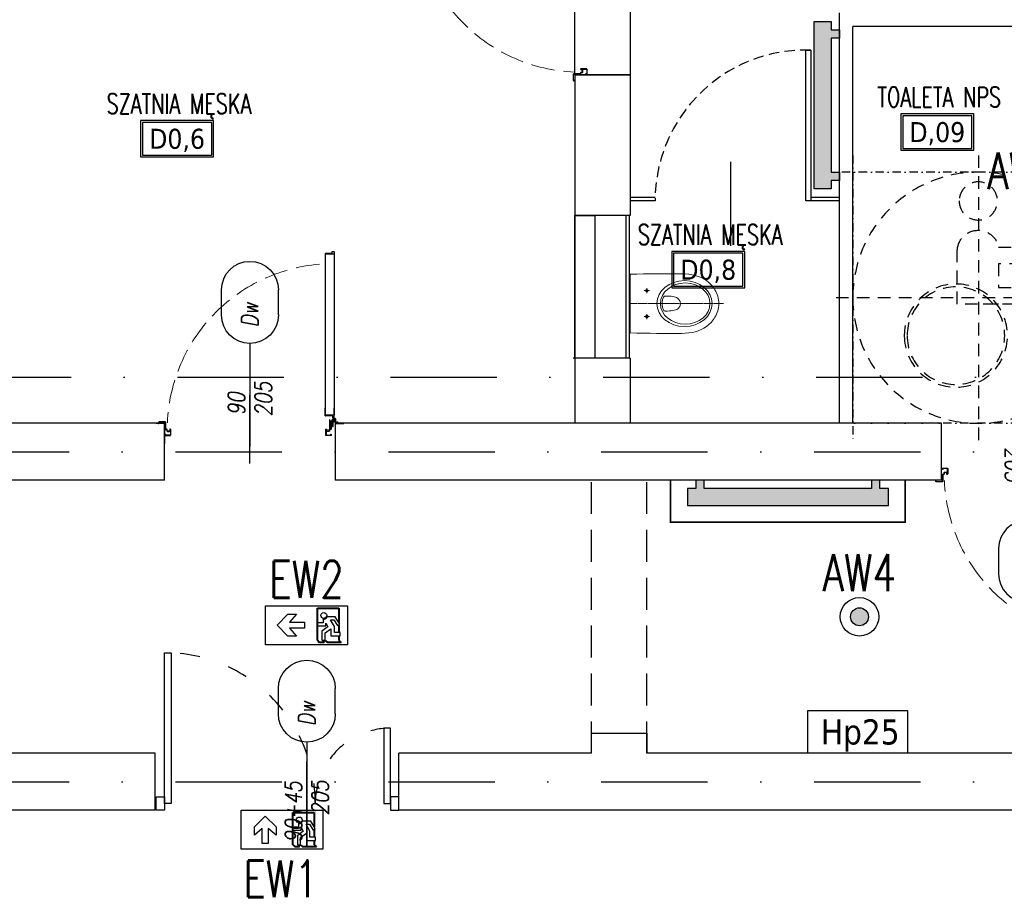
# Model space of a CAD drawing. Header units: millimetres. Extents: x 42924 to 92944, y -369470 to -179866.
# Tile 55 of 256: x 58622 to 59210, y -184639 to -184115. Entities that reach past the tile are written whole.
import ezdxf
from ezdxf.enums import TextEntityAlignment as Align

# ---------------------------------------------------------------- set-up
doc = ezdxf.new("R2010")
doc.units = ezdxf.units.MM
for name, pattern in [('216-500', [2.5, 1.5, -1]), ('2_3', [1, 0.5, -0.5]), ('ACAD_ISO03W100', [30, 12, -18]), ('CENTER', [0.6, 0.375, -0.075, 0.075, -0.075]), ('DASHDOT', [25.4, 12.7, -6.35, 0, -6.35]), ('HIDDEN', [9.525, 6.35, -3.175]), ('Hidden Line', [391.222223, 282.222223, -109]), ('STRICHPUNKTX2', [2, 1, -0.5, 0, -0.5])]:
    doc.linetypes.add(name, pattern=pattern)
doc.layers.get('0').update_dxf_attribs({"color": 8})
for name, color, linetype in [('!! 0_ Istn-sciany', 8, 'Continuous'), ('!! 0_ Istn-widok', 8, 'Continuous'), ('!! 0_ Opis', 8, 'Continuous'), ('!! 0_Istn-drzwi', 8, 'Continuous'), ('!! 0_Opis_pom', 123, 'Continuous'), ('!! 0_Osie', 8, 'DASHDOT'), ('!! 1_PROJ Sciany', 8, 'Continuous'), ('!! 2  nowe sciany - remont', 8, 'Continuous'), ('!! 2 ZABUDOWA GK-MDF', 8, 'Continuous'), ('!! 2_Drzwi - nowe remont', 8, 'Continuous'), ('!! 2_drzwi opis', 8, 'Continuous'), ('!! 2_LEGENDA', 8, 'Continuous'), ('!! 2_wypos-sanitarne', 8, 'Continuous'), ('0-osie-liniA', 8, 'DASHDOT'), ('E1', 2, 'Continuous'), ('E_0', 4, 'Continuous'), ('E_AW', 1, 'Continuous')]:
    doc.layers.add(name, color=color, linetype=linetype)
doc.layers.add('!! 0_Istn-grzejniki', color=8, linetype='Continuous', plot=False)
doc.styles.add('50', font='ROMANS.shx', dxfattribs={"width": 0.8, "height": 10})
doc.styles.add('ARCHETYP', font='romans.shx', dxfattribs={"height": 15})
doc.styles.add('ARIAL', font='tahoma.ttf')
doc.styles.add('ELE1', font='romans.shx', dxfattribs={"width": 0.8, "height": 18})
doc.styles.add('TXT', font='simplex.shx')

# ---------------------------------------------------------------- blocks, each defined once
blk = doc.blocks.new('A$C14D806DD')
at = {"layer": 'E_AW'}
h = blk.add_hatch(color=256, dxfattribs=at)
h.dxf.hatch_style = 1
h.paths.add_polyline_path([(5.36, 0, 1), (-5.36, 0, 1)])
at = {"layer": 'E_AW', "ltscale": 5}
for radius in [11.49, 5.36]:
    blk.add_circle((0, 0), radius, dxfattribs=at)
blk = doc.blocks.new('A$C407E493E')
at = {"layer": 'E_AW', "lineweight": 40}
for p, q in [((1.41, 30.87), (1.41, 43.67)), ((1.41, 43.67), (9.98, 43.67)), ((11.36, 43.67), (16, 43.67)), ((18.03, 43.67), (20.58, 43.67)), ((20.58, 43.67), (21.93, 45.03)), ((21.93, 45.03), (21.93, 36.86)), ((20.9, 35.83), (21.93, 36.86)), ((20.58, 30.87), (1.41, 30.87)), ((20.58, 30.87), (21.93, 32.22)), ((20.9, 33.91), (21.93, 34.94)), ((21.93, 34.94), (21.93, 32.22))]:
    blk.add_line(p, q, dxfattribs=at)
at = {"layer": 'E_AW'}
for p, q in [((10.96, 44.27), (6.58, 41.6)), ((6.58, 41.6), (6.58, 36.72)), ((8.36, 40.78), (11.83, 42.96)), ((11.83, 42.96), (10.96, 44.27)), ((18.03, 44.43), (16, 44.43)), ((16, 44.43), (16, 41.02)), ((18.03, 38.97), (18.03, 44.43)), ((12.5, 41.02), (8.36, 38.75)), ((8.36, 38.75), (8.36, 40.78)), ((10.37, 35.88), (12.53, 37.05)), ((11.98, 35.88), (10.37, 35.88)), ((11.98, 30.87), (11.98, 35.88)), ((16, 41.02), (12.5, 41.02)), ((12.53, 37.05), (15.28, 33.58)), ((16.29, 35.51), (13.7, 38.98)), ((13.7, 38.98), (18.03, 38.97)), ((20.58, 35.51), (16.29, 35.51)), ((20.58, 33.58), (20.58, 35.51)), ((20.9, 33.91), (20.9, 35.83)), ((7.93, 34.3), (10.21, 34.29)), ((10.21, 34.29), (10.21, 30.87)), ((10.21, 30.87), (11.98, 30.87)), ((15.28, 33.58), (20.58, 33.58)), ((3.54, 14.43), (9.91, 20.95)), ((9.91, 20.95), (14.98, 20.95)), ((14.98, 20.95), (10.84, 16.24)), ((9.91, 7.91), (3.54, 14.43)), ((10.84, 16.24), (19.84, 16.24)), ((19.84, 12.62), (10.84, 12.62)), ((10.84, 12.62), (14.98, 7.91)), ((19.84, 16.24), (19.84, 12.62)), ((14.98, 7.91), (9.91, 7.91))]:
    blk.add_line(p, q, dxfattribs=at)
blk.add_lwpolyline([(0, 0), (0, 48.82), (23.29, 48.82), (23.29, 0)], close=True, dxfattribs=at)
blk.add_circle((5.81, 34.7), 1.75, dxfattribs=at)
blk.add_arc((5.81, 34.7), 2.16, 349.40031, 69.13959, dxfattribs=at)
blk = doc.blocks.new('A$C6E7C69CA')
at = {"layer": 'E_AW'}
for p, q in [((6.95, 11.64), (13.31, 18.16)), ((13.31, 18.16), (18.39, 18.16)), ((18.39, 18.16), (14.25, 13.45)), ((14.25, 13.45), (23.24, 13.45)), ((23.24, 13.45), (23.24, 9.83)), ((34.29, 13.07), (30.87, 13.07)), ((30.87, 13.07), (30.87, 11.31)), ((34.3, 15.36), (34.29, 13.07)), ((35.88, 11.3), (35.88, 12.92)), ((35.88, 12.92), (37.05, 10.76)), ((41.6, 16.7), (36.72, 16.71)), ((41.02, 10.79), (38.75, 14.93)), ((38.75, 14.93), (40.78, 14.93)), ((40.78, 14.93), (42.96, 11.45)), ((44.27, 12.33), (41.6, 16.7)), ((42.96, 11.45), (44.27, 12.33)), ((13.31, 5.13), (6.95, 11.64)), ((23.24, 9.83), (14.25, 9.83)), ((14.25, 9.83), (18.39, 5.13)), ((30.87, 11.31), (35.88, 11.3)), ((37.05, 10.76), (33.58, 8.01)), ((33.58, 8.01), (33.58, 2.71)), ((35.51, 7), (38.98, 9.58)), ((35.51, 2.71), (35.51, 7)), ((38.98, 9.58), (38.97, 5.26)), ((41.02, 7.29), (41.02, 10.79)), ((44.43, 7.29), (41.02, 7.29)), ((44.43, 5.26), (44.43, 7.29)), ((18.39, 5.13), (13.31, 5.13)), ((33.58, 2.71), (35.51, 2.71)), ((33.91, 2.39), (35.83, 2.39)), ((38.97, 5.26), (44.43, 5.26))]:
    blk.add_line(p, q, dxfattribs=at)
at = {"layer": 'E_AW', "lineweight": 40}
for p, q in [((30.87, 21.88), (43.67, 21.88)), ((30.87, 2.71), (30.87, 21.88)), ((43.67, 21.88), (43.67, 13.3)), ((43.67, 11.93), (43.67, 7.29)), ((30.87, 2.71), (32.22, 1.35)), ((34.94, 1.35), (32.22, 1.35)), ((33.91, 2.39), (34.94, 1.35)), ((35.83, 2.39), (36.86, 1.35)), ((45.03, 1.35), (36.86, 1.35)), ((43.67, 5.26), (43.67, 2.71)), ((43.67, 2.71), (45.03, 1.35))]:
    blk.add_line(p, q, dxfattribs=at)
at = {"layer": 'E_AW'}
blk.add_lwpolyline([(0, 23.29), (48.82, 23.29), (48.82, 0), (0, 0)], close=True, dxfattribs=at)
blk.add_circle((34.7, 17.48), 1.75, dxfattribs=at)
blk.add_arc((34.7, 17.48), 2.16, 259.40031, 339.13959, dxfattribs=at)
blk = doc.blocks.new('1_ok-opis')
blk.add_line((0, 111.61), (0, 50))
for points in [[(-17, 128.61), (-17, 143.61)], [(17, 128.61), (17, 143.61)]]:
    blk.add_lwpolyline(points)
for centre, start, end in [((0, 143.61), 0, 180), ((0, 128.61), 180, 0)]:
    blk.add_arc(centre, 17, start, end)
at = {"style": 'ARCHETYP'}
for tag, height, rotation, p in [('NR', 12, 90, (0, 136.9)), ('NR', 12, 270, (0, 136.9)), ('SZEROKOŚĆ', 10, 90, (-8, 78.29)), ('WYSOKOŚĆ', 10, 270, (-8, 78.29)), ('WYSOKOŚĆ', 10, 90, (8, 78.29)), ('SZEROKOŚĆ', 10, 270, (8, 78.29))]:
    blk.add_attdef(tag, text='', height=height, rotation=rotation, dxfattribs=at).set_placement(p, align=Align.MIDDLE)
blk = doc.blocks.new('BLOK OSI')
at = {"layer": '0-osie-liniA', "ltscale": 5}
for points in [[(48625.51, -198090.09), (53810.61, -198090.09)], [(48624.31, -198134.59), (52188.53, -198134.59)], [(48624.31, -198331.59), (52453.68, -198331.59)]]:
    blk.add_lwpolyline(points, dxfattribs=at)
blk = doc.blocks.new('zaw-dr-90-p')
at = {"color": 2, "linetype": 'CENTER', "ltscale": 0.2}
for p, q in [((12, 0), (-12, 0)), ((0, 12), (0, -12)), ((24.5, 24), (31, 24)), ((24.5, 19), (31, 19))]:
    blk.add_line(p, q, dxfattribs=at)
at = {"ltscale": 0.2}
for p, q in [((10, 12), (6.5, 12)), ((10, 0), (10, 6.5))]:
    blk.add_line(p, q, dxfattribs=at)
blk.add_lwpolyline([(0, 6.5), (23.5, 6.5, 0.414214), (28, 11), (28, 31), (24.5, 31), (24.5, 11, -0.414214), (23.5, 10), (0, 10, 4.561698), (7.6, 6.5), (4.9, 4.2)], format="xyb", dxfattribs=at)
blk.add_lwpolyline([(-0.2, -0.2), (-2.5, -0.2), (-2.5, 0.2), (-0.2, 0.2), (-0.2, 2.5), (0.2, 2.5), (0.2, 0.2), (2.8, 0.2), (2.8, -0.2), (0.2, -0.2), (0.2, -2.8), (-0.2, -2.8)], close=True)
blk.add_lwpolyline([(10, 10), (10, 39), (6.5, 39), (6.5, 10)], dxfattribs=at)
blk.add_circle((0, 0), 6.5, dxfattribs=at)
blk = doc.blocks.new('drzwi 90- sc 12')
for p, q in [((-13620.32, 20410.16), (-13620.32, 20313.77)), ((-13614.92, 20409.86), (-13620.32, 20409.86)), ((-13616.12, 20410.26), (-13620.22, 20410.26)), ((-13616.12, 20410.26), (-13620, 20410.26)), ((-13618.17, 20410.26), (-13616.22, 20410.26)), ((-13618.17, 20410.26), (-13616.22, 20410.26)), ((-13616.12, 20410.26), (-13616.12, 20411.46)), ((-13616.12, 20411.46), (-13615.02, 20411.46)), ((-13614.92, 20411.36), (-13614.92, 20313.77)), ((-13620.32, 20313.47), (-13620.32, 20317.97)), ((-13614.92, 20313.77), (-13620.32, 20313.77)), ((-13618.22, 20313.37), (-13620.22, 20313.37)), ((-13618.22, 20313.67), (-13618.22, 20313.37)), ((-13618.22, 20313.67), (-13616.42, 20313.67)), ((-13615.92, 20313.17), (-13615.92, 20312.17)), ((-13614.92, 20312.27), (-13614.92, 20317.97)), ((-13715.57, 20308.32), (-13715.57, 20308.56)), ((-13715.57, 20307.69), (-13715.57, 20308.56)), ((-13715.57, 20307.82), (-13715.57, 20308.56)), ((-13715.57, 20307.72), (-13715.37, 20307.72)), ((-13617.77, 20311.12), (-13617.77, 20305.72)), ((-13617.77, 20311.12), (-13617.77, 20305.72)), ((-13616.17, 20309.92), (-13617.37, 20309.92)), ((-13616.17, 20309.92), (-13616.17, 20311.02)), ((-13615.92, 20312.17), (-13615.02, 20312.17)), ((-13715.77, 20301.96), (-13716.27, 20301.96)), ((-13616.77, 20301.96), (-13616.27, 20301.96))]:
    blk.add_line(p, q)
for points in [[(-13665.27, 20284.96), (-13665.27, 20325.83)], [(-13615.57, 20309.64), (-13615.32, 20309.64), (-13615.32, 20309.82), (-13616.32, 20309.82), (-13616.32, 20309.64), (-13615.92, 20309.64)]]:
    blk.add_lwpolyline(points)
at = {"lineweight": 30}
for points in [[(-13716.27, 20308.92), (-13721.27, 20308.92)], [(-13716.27, 20308.92), (-13716.27, 20296.92)], [(-13614.27, 20308.92), (-13609.27, 20308.92)], [(-13614.27, 20308.92), (-13614.27, 20296.92)]]:
    blk.add_lwpolyline(points, dxfattribs=at)
at = {"ltscale": 0.2}
for points in [[(-13715.57, 20307.51), (-13715.57, 20309.48, 0.414214), (-13715.91, 20309.82), (-13719.43, 20309.82, 0.414214), (-13719.77, 20309.48), (-13719.77, 20308.92), (-13719.59, 20308.92), (-13719.59, 20309.48, -0.414214), (-13719.43, 20309.64), (-13716.97, 20309.64)], [(-13716.97, 20309.64), (-13715.91, 20309.64, -0.414214), (-13715.75, 20309.48), (-13715.75, 20307.51)], [(-13715.75, 20307.76), (-13715.75, 20305.58, 0.414214), (-13715.41, 20305.24), (-13714.96, 20305.24, -0.414214), (-13714.8, 20305.08), (-13714.8, 20304.48, 0.414214), (-13714.46, 20304.14), (-13713.28, 20304.14, 0.414214), (-13712.94, 20304.48), (-13712.94, 20305.15, -1), (-13712.75, 20305.15), (-13712.75, 20301.96, -0.414214), (-13712.91, 20301.8), (-13715.43, 20301.8, -0.414214), (-13715.59, 20301.96), (-13715.59, 20302.52), (-13715.77, 20302.52), (-13715.77, 20301.96, 0.414214), (-13715.43, 20301.62), (-13712.91, 20301.62, 0.414214), (-13712.57, 20301.96), (-13712.57, 20305.15, 1), (-13713.12, 20305.15), (-13713.12, 20304.48, -0.414214), (-13713.28, 20304.32), (-13714.46, 20304.32, -0.414214), (-13714.62, 20304.48), (-13714.62, 20305.08, 0.414214), (-13714.96, 20305.42), (-13715.41, 20305.42, -0.414214), (-13715.57, 20305.58), (-13715.57, 20307.64)], [(-13615.92, 20309.64), (-13616.63, 20309.64, 0.414214), (-13616.79, 20309.48), (-13616.79, 20305.58, -0.414214), (-13617.13, 20305.24), (-13617.58, 20305.24, 0.414214), (-13617.74, 20305.08), (-13617.74, 20304.48, -0.414214), (-13618.08, 20304.14), (-13619.26, 20304.14, -0.414214), (-13619.6, 20304.48), (-13619.6, 20305.15, 1), (-13619.79, 20305.15), (-13619.79, 20301.96, 0.414214), (-13619.63, 20301.8), (-13617.11, 20301.8, 0.414214), (-13616.95, 20301.96), (-13616.95, 20302.52), (-13616.77, 20302.52), (-13616.77, 20301.96, -0.414214), (-13617.11, 20301.62), (-13619.63, 20301.62, -0.414214), (-13619.97, 20301.96), (-13619.97, 20305.15, -1), (-13619.42, 20305.15), (-13619.42, 20304.48, 0.414214), (-13619.26, 20304.32), (-13618.08, 20304.32, 0.414214), (-13617.92, 20304.48), (-13617.92, 20305.08, -0.414214), (-13617.58, 20305.42), (-13617.13, 20305.42, 0.414214), (-13616.97, 20305.58), (-13616.97, 20309.48, -0.414214), (-13616.63, 20309.82), (-13613.11, 20309.82, -0.414214), (-13612.77, 20309.48), (-13612.77, 20308.92), (-13612.95, 20308.92), (-13612.95, 20309.48, 0.414214), (-13613.11, 20309.64), (-13615.57, 20309.64)]]:
    blk.add_lwpolyline(points, format="xyb", dxfattribs=at)
blk.add_lwpolyline([(-13616.79, 20308.82), (-13616.97, 20308.82), (-13616.97, 20307.42), (-13616.79, 20307.42)], close=True)
for centre, radius, start, end in [((-13620.22, 20410.16), 0.1, 90, 180), ((-13615.02, 20411.36), 0.1, 0, 90), ((-13620.22, 20313.47), 0.1, 180, 270), ((-13616.42, 20313.17), 0.5, 0, 90), ((-13616.27, 20311.02), 0.1, 0, 90), ((-13615.02, 20312.27), 0.1, 270, 0)]:
    blk.add_arc(centre, radius, start, end)
at = {"linetype": 'Hidden Line', "lineweight": 9, "ltscale": 0.05}
blk.add_arc((-13615.5, 20305.14), 99.12, 94.80054, 177.69442, dxfattribs=at)
at = {"xscale": 0.09999999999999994, "yscale": 0.09999999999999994, "zscale": 0.09999999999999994, "rotation": 180.0000000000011}
blk.add_blockref('zaw-dr-90-p', (-13614.92, 20310.92), dxfattribs=at)
blk = doc.blocks.new('gvb')
at = {"linetype": 'STRICHPUNKTX2', "ltscale": 5}
for p, q in [((130664.97, 14667.75), (130664.97, 14497.75)), ((130814.97, 14667.75), (130814.97, 14497.75)), ((130654.97, 14657.75), (130824.97, 14657.75)), ((130654.97, 14507.75), (130824.97, 14507.75))]:
    blk.add_line(p, q, dxfattribs=at)
at = {"linetype": '216-500', "ltscale": 5}
for p, q in [((130739.97, 14667.75), (130739.97, 14497.75)), ((130654.97, 14582.75), (130824.97, 14582.75)), ((130705.62, 14537.29), (130705.62, 14578.9))]:
    blk.add_line(p, q, dxfattribs=at)
for points in [[(130727.92, 14612.92), (130709.37, 14612.92)], [(130727.92, 14578.9), (130752.56, 14578.9), (130752.56, 14611.05)], [(130701.49, 14604.79), (130701.49, 14603.03), (130727.92, 14603.03)], [(130727.92, 14603.03), (130727.92, 14588.79)], [(130727.92, 14588.79), (130701.75, 14588.8)], [(130727.92, 14588.79), (130713.68, 14588.79)], [(130705.62, 14578.9), (130737.03, 14578.9)]]:
    blk.add_lwpolyline(points, dxfattribs=at)
blk.add_lwpolyline([(130701.75, 14588.8, 0.400619), (130695.72, 14582.06), (130695.72, 14529.31)], format="xyb", dxfattribs=at)
at = {"linetype": '216-500', "ltscale": 2}
blk.add_lwpolyline([(130713.68, 14588.79), (130713.68, 14588.79)], dxfattribs=at)
at = {"linetype": '216-500', "ltscale": 5}
for centre, radius in [((130739.97, 14582.75), 75), ((130740.04, 14640.53), 11.41), ((130753.4, 14560.11), 30.82), ((130753.4, 14560.11), 29.13)]:
    blk.add_circle(centre, radius, dxfattribs=at)
for centre, radius, start, end in [((130740.13, 14610.57), 12.44, 2.2135, 169.08779), ((130696.81, 14538.09), 8.85, 262.98103, 5.20986)]:
    blk.add_arc(centre, radius, start, end, dxfattribs=at)
at = {"linetype": '216-500', "ltscale": 2}
blk.add_arc((130710.53, 14603.91), 9.09, 97.32875, 185.5564, dxfattribs=at)
blk = doc.blocks.new('A$C6ce7c513')
at = {"lineweight": 0}
for points in [[(0, 0), (0, -0.0025)], [(-0.1755, -0.0005), (-0.1765, -0.0409), (-0.1772, -0.0806), (-0.1777, -0.1199), (-0.1779, -0.1583), (-0.1782, -0.234), (-0.1782, -0.309), (-0.1774, -0.3302), (-0.1755, -0.3507), (-0.1725, -0.3704), (-0.1681, -0.3894), (-0.1624, -0.4077), (-0.1553, -0.4249), (-0.1469, -0.4412), (-0.137, -0.4568), (-0.1254, -0.4711), (-0.1123, -0.4844), (-0.1052, -0.4908), (-0.0978, -0.4967), (-0.0896, -0.5024), (-0.0813, -0.5076), (-0.0724, -0.5125), (-0.0633, -0.5169), (-0.0536, -0.5209), (-0.0435, -0.5241), (-0.0332, -0.5268), (-0.0226, -0.5288), (-0.0115, -0.53), (-0.0001, -0.5305), (0.0115, -0.53), (0.0226, -0.5288), (0.0332, -0.5268), (0.0435, -0.5241), (0.0536, -0.5209), (0.0633, -0.5169), (0.0724, -0.5125), (0.0813, -0.5076), (0.0896, -0.5024), (0.0978, -0.4967), (0.1052, -0.4908), (0.1123, -0.4844), (0.1254, -0.4711), (0.137, -0.4568), (0.1469, -0.4412), (0.1553, -0.4249), (0.1624, -0.4077), (0.1681, -0.3894), (0.1723, -0.3704), (0.1755, -0.3507), (0.1774, -0.3302), (0.1782, -0.309), (0.1782, -0.234), (0.1779, -0.1583), (0.1774, -0.1199), (0.177, -0.0806), (0.1765, -0.0409), (0.1755, -0.0005)], [(-0.1755, -0.0005), (0.1755, -0.0005)], [(0, -0.0047), (0, -0.0185)], [(0, -0.0207), (0, -0.0232)], [(0, -0.0254), (0, -0.0392)], [(0, -0.0414), (0, -0.0439)], [(0, -0.0461), (0, -0.0599)], [(-0.081, -0.1006), (-0.0926, -0.1006)], [(-0.0763, -0.1006), (-0.0786, -0.1006)], [(-0.0776, -0.0856), (-0.0776, -0.0972)], [(-0.0776, -0.0994), (-0.0776, -0.1016)], [(-0.0776, -0.1041), (-0.0776, -0.1157)], [(-0.0625, -0.1006), (-0.0741, -0.1006)], [(0, -0.0624), (0, -0.0646)], [(0, -0.0668), (0, -0.0806)], [(0, -0.0831), (0, -0.0853)], [(0, -0.0876), (0, -0.1014)], [(0, -0.1038), (0, -0.106)], [(0, -0.1083), (0, -0.1221)], [(0.0625, -0.1006), (0.0741, -0.1006)], [(0.0763, -0.1006), (0.0785, -0.1006)], [(0.0776, -0.0856), (0.0776, -0.0972)], [(0.0776, -0.0994), (0.0776, -0.1016)], [(0.0776, -0.1041), (0.0776, -0.1157)], [(0.081, -0.1006), (0.0924, -0.1006)], [(0, -0.1245), (0, -0.1268)], [(0, -0.129), (0, -0.143)], [(0, -0.1453), (0, -0.1475)], [(0, -0.1499), (0, -0.1638)], [(0, -0.166), (0, -0.1682)], [(0, -0.1707), (0, -0.1845)], [(0, -0.1867), (0, -0.1889)], [(0, -0.1914), (0, -0.2052)], [(0, -0.2074), (0, -0.2099)], [(0, -0.2121), (0, -0.2259)], [(0, -0.2281), (0, -0.2306)], [(0, -0.2328), (0, -0.2466)], [(0, -0.2488), (0, -0.2513)], [(0, -0.2535), (0, -0.2673)], [(0, -0.2696), (0, -0.272)], [(0, -0.2742), (0, -0.2881)], [(0, -0.2905), (0, -0.2927)], [(0, -0.295), (0, -0.3088)], [(0, -0.3112), (0, -0.3135)], [(0, -0.3157), (0, -0.3295)], [(0, -0.332), (0, -0.3342)], [(0, -0.3364), (0, -0.3505)], [(0, -0.3527), (0, -0.3549)], [(0, -0.3574), (0, -0.3712)], [(0, -0.3734), (0, -0.3756)], [(0, -0.3781), (0, -0.3919)], [(0, -0.3941), (0, -0.3963)], [(0, -0.3988), (0, -0.4126)], [(0, -0.4148), (0, -0.417)], [(0, -0.4195), (0, -0.4333)], [(0, -0.4355), (0, -0.438)], [(0, -0.4402), (0, -0.454)], [(0, -0.4563), (0, -0.4587)], [(0, -0.4609), (0, -0.4748)], [(0, -0.477), (0, -0.4794)], [(0, -0.4817), (0, -0.4955)], [(0, -0.4979), (0, -0.5002)], [(0, -0.5024), (0, -0.5162)], [(0, -0.5187), (0, -0.5209)], [(0, -0.5231), (0, -0.5369)], [(0, -0.5394), (0, -0.5416)], [(0, -0.5438), (0, -0.5581)]]:
    blk.add_lwpolyline(points, dxfattribs=at)
blk.add_lwpolyline([(-0.0445, -0.2099), (-0.0443, -0.2067), (-0.0428, -0.2037), (-0.0408, -0.2012), (-0.0384, -0.1995), (-0.029, -0.1961), (-0.0194, -0.1934), (-0.0097, -0.1919), (-0.0001, -0.1914), (0.0097, -0.1919), (0.0194, -0.1934), (0.029, -0.1961), (0.0383, -0.1995), (0.0408, -0.2012), (0.0428, -0.2037), (0.044, -0.2067), (0.0445, -0.2099), (0.0445, -0.2234), (0.044, -0.2358), (0.043, -0.2466), (0.0418, -0.2562), (0.0403, -0.2646), (0.0381, -0.272), (0.0354, -0.2782), (0.0324, -0.2836), (0.029, -0.2881), (0.0253, -0.2915), (0.0213, -0.2945), (0.0171, -0.2969), (0.0129, -0.2987), (0.0088, -0.2999), (-0.0001, -0.3009), (-0.0088, -0.2999), (-0.013, -0.2987), (-0.0174, -0.2969), (-0.0213, -0.2945), (-0.0253, -0.2915), (-0.029, -0.2881), (-0.0324, -0.2836), (-0.0354, -0.2782), (-0.0381, -0.272), (-0.0403, -0.2646), (-0.0421, -0.2562), (-0.0433, -0.2466), (-0.044, -0.2358), (-0.0445, -0.2234)], close=True, dxfattribs=at)
for centre in [(-0.0774, -0.1005), (0.0774, -0.1005)]:
    blk.add_circle(centre, 0.00752, dxfattribs=at)
for centre, major_axis, ratio in [((0, -0.3255), (0, -0.165), 0.830338), ((0, -0.3297), (0, -0.148), 0.83084)]:
    blk.add_ellipse(centre, major_axis=major_axis, ratio=ratio, start_param=0, end_param=6.283185, dxfattribs=at)
blk = doc.blocks.new('drzwi giszet')
blk.add_lwpolyline([(68617.39, -194499.27), (68617.39, -194409.27), (68620.39, -194409.27), (68620.39, -194499.27)], close=True)
blk.add_lwpolyline([(68572.43, -194476.09), (68572.43, -194526.09)])
at = {"linetype": 'HIDDEN'}
blk.add_arc((68617.39, -194499.27), 90, 88.08979, 179.99999, dxfattribs=at)

msp = doc.modelspace()

# ---------------------------------------------------------------- hatches: boundary and pattern name
at = {"layer": '!! 0_Istn-grzejniki'}
h = msp.add_hatch(color=256, dxfattribs=at)
h.dxf.hatch_style = 1
h.paths.add_polyline_path([(59111.56735, -184211.38714), (59106.56735, -184211.38714), (59106.56735, -184216.38714), (59096.56735, -184216.38714), (59096.56735, -184116.38714), (59106.56735, -184116.38714), (59106.56735, -184121.38714), (59111.56735, -184121.38714), (59111.56735, -184126.38714), (59106.56735, -184126.38714), (59106.56735, -184206.38714), (59111.56735, -184206.38714)])
h = msp.add_hatch(color=256, dxfattribs=at)
h.dxf.hatch_style = 1
h.paths.add_polyline_path([(59025.80594, -184390.3878), (59025.80594, -184395.3878), (59020.80594, -184395.3878), (59020.80594, -184405.3878), (59140.80594, -184405.3878), (59140.80594, -184395.3878), (59135.80594, -184395.3878), (59135.80594, -184390.3878), (59130.80594, -184390.3878), (59130.80594, -184395.3878), (59030.80594, -184395.3878), (59030.80594, -184390.3878)])

# ---------------------------------------------------------------- linework, layer by layer
at = {"layer": '!! 0_ Istn-sciany'}
for p, q in [((58703.06735, -184553.3878), (58344.56735, -184553.3878)), ((58703.06735, -184587.3878), (58344.56735, -184587.3878))]:
    msp.add_line(p, q, dxfattribs=at)
for points in [[(58953.56735, -184148.3878), (58953.56735, -184356.3878)], [(58953.56735, -184148.3878), (58986.56735, -184148.3878)], [(58986.56735, -184148.3878), (58986.56735, -184232.3878)], [(58986.56735, -184232.3878), (58960.50876, -184232.3878), (58953.56735, -184232.3878), (58953.56735, -184232.3878), (58953.56735, -184232.3878), (58953.56735, -184232.3878)], [(58986.56735, -184317.3878), (58952.56735, -184317.3878)], [(58986.56735, -184317.3878), (58986.56735, -184356.3878)], [(58708.56735, -184356.3878), (58356.56735, -184356.3878)], [(58708.56735, -184390.3878), (58708.56735, -184356.3878)], [(59172.56735, -184356.3878), (58810.56735, -184356.3878)], [(59172.56735, -184356.3878), (58810.56735, -184356.3878)], [(58708.56735, -184390.3878), (58356.56735, -184390.3878)], [(59172.56735, -184390.3878), (58810.56735, -184390.3878)], [(59172.56735, -184390.3878), (58810.56735, -184390.3878)], [(58963.56735, -184553.3878), (58963.56735, -184541.3878), (58996.56735, -184541.3878), (58996.56735, -184553.3878)], [(58703.06735, -184587.3878), (58703.06735, -184553.3878)], [(60331.06735, -184587.3878), (58848.56735, -184587.3878), (58848.56735, -184553.3878)], [(58963.56735, -184553.3878), (58848.56735, -184553.3878)], [(60163.56735, -184553.3878), (58996.56735, -184553.3878)]]:
    msp.add_lwpolyline(points, dxfattribs=at)
at = {"layer": '!! 0_ Istn-widok', "linetype": 'HIDDEN', "ltscale": 3}
for points in [[(58963.56735, -184553.3878), (58963.56735, -184390.3878)], [(58963.56735, -184553.3878), (58963.56735, -184390.3878)], [(58996.56735, -184553.3878), (58996.56735, -184390.3878)], [(58996.56735, -184553.3878), (58996.56735, -184390.3878)]]:
    msp.add_lwpolyline(points, dxfattribs=at)
at = {"layer": '!! 0_ Istn-widok'}
msp.add_lwpolyline([(59152.49687, -184528.11172), (59092.49687, -184528.11172), (59092.49687, -184553.11172), (59152.49687, -184553.11172)], close=True, dxfattribs=at)
at = {"layer": '!! 0_Istn-drzwi'}
msp.add_lwpolyline([(58793.56735, -184608.3878), (58793.56735, -184558.3878)], dxfattribs=at)
at = {"layer": '!! 0_Istn-grzejniki'}
for points in [[(59111.56735, -184211.38714), (59106.56735, -184211.38714), (59106.56735, -184216.38714), (59096.56735, -184216.38714), (59096.56735, -184116.38714), (59106.56735, -184116.38714), (59106.56735, -184121.38714), (59111.56735, -184121.38714), (59111.56735, -184126.38714), (59106.56735, -184126.38714), (59106.56735, -184206.38714), (59111.56735, -184206.38714)], [(59025.80594, -184390.3878), (59025.80594, -184395.3878), (59020.80594, -184395.3878), (59020.80594, -184405.3878), (59140.80594, -184405.3878), (59140.80594, -184395.3878), (59135.80594, -184395.3878), (59135.80594, -184390.3878), (59130.80594, -184390.3878), (59130.80594, -184395.3878), (59030.80594, -184395.3878), (59030.80594, -184390.3878)]]:
    msp.add_lwpolyline(points, close=True, dxfattribs=at)
at = {"layer": '!! 0_Istn-grzejniki', "linetype": '2_3', "ltscale": 10, "const_width": 1}
msp.add_lwpolyline([(59010.80594, -184390.3878), (59010.80594, -184415.3878), (59150.80594, -184415.3878), (59150.80594, -184390.3878)], dxfattribs=at)
at = {"layer": '!! 0_Opis_pom', "ltscale": 0.7}
for points in [[(58694.32571, -184197.36787), (58737.84571, -184197.36787), (58737.84571, -184175.60787), (58694.32571, -184175.60787)], [(59148.27918, -184193.3826), (59191.79918, -184193.3826), (59191.79918, -184171.6226), (59148.27918, -184171.6226)], [(59149.36718, -184192.2946), (59190.71118, -184192.2946), (59190.71118, -184172.7106), (59149.36718, -184172.7106)], [(58695.41371, -184196.27987), (58736.75771, -184196.27987), (58736.75771, -184176.69587), (58695.41371, -184176.69587)], [(59011.50802, -184275.51942), (59055.02802, -184275.51942), (59055.02802, -184253.75942), (59011.50802, -184253.75942)], [(59012.59602, -184274.43142), (59053.94002, -184274.43142), (59053.94002, -184254.84742), (59012.59602, -184254.84742)]]:
    msp.add_lwpolyline(points, close=True, dxfattribs=at)
at = {"layer": '!! 1_PROJ Sciany'}
for points in [[(58810.56735, -184356.3878), (58810.56735, -184390.3878)], [(59172.56735, -184390.3878), (59172.56735, -184356.3878)]]:
    msp.add_lwpolyline(points, dxfattribs=at)
at = {"layer": '!! 2  nowe sciany - remont'}
for points in [[(59111.56735, -184356.3878), (59111.56735, -184111.3878)], [(59339.56735, -184119.38782), (59119.56735, -184119.38782)], [(59119.56735, -184356.3878), (59119.56735, -184119.38782)]]:
    msp.add_lwpolyline(points, dxfattribs=at)
msp.add_lwpolyline([(58953.56735, -184232.3878), (58965.56735, -184232.3878), (58965.56735, -184317.3878), (58953.56735, -184317.3878)], close=True, dxfattribs=at)
at = {"layer": '!! 2 ZABUDOWA GK-MDF'}
for points in [[(59001.55687, -184221.49077), (58986.57158, -184221.49077)], [(59111.57158, -184221.49077), (59094.53465, -184221.49077)], [(59001.53469, -184223.49077), (58986.57158, -184223.49077)], [(59111.57158, -184223.49077), (59094.53465, -184223.49077)], [(58984.19091, -184317.3878), (58984.19091, -184232.3878)], [(58986.19091, -184317.3878), (58986.19091, -184232.3878)]]:
    msp.add_lwpolyline(points, dxfattribs=at)
at = {"layer": '!! 2_Drzwi - nowe remont'}
for points in [[(58712.56735, -184493.3878), (58712.56735, -184583.3878), (58708.56735, -184583.3878), (58708.56735, -184493.3878)], [(58839.56735, -184538.3878), (58839.56735, -184583.3878), (58843.56735, -184583.3878), (58843.56735, -184538.3878)], [(58708.56735, -184587.3878), (58703.56735, -184587.3878), (58703.56735, -184579.3878), (58708.56735, -184579.3878)], [(58843.56735, -184587.3878), (58848.56735, -184587.3878), (58848.56735, -184579.3878), (58843.56735, -184579.3878)]]:
    msp.add_lwpolyline(points, close=True, dxfattribs=at)
at = {"layer": '!! 2_Drzwi - nowe remont', "linetype": 'ACAD_ISO03W100'}
for centre, radius, start, end in [((58708.56735, -184583.3878), 90, 0.00000004, 90.00000004), ((58843.56735, -184583.3878), 45, 89.99999987, 180.00000002)]:
    msp.add_arc(centre, radius, start, end, dxfattribs=at)
at = {"layer": '!! 2_LEGENDA'}
msp.add_lwpolyline([(58986.56735, -184148.3878), (58953.56735, -184148.3878), (58953.56735, -184046.3878), (58986.56735, -184046.3878)], close=True, dxfattribs=at)

# ---------------------------------------------------------------- block references
at = {"layer": '!! 0_Osie'}
msp.add_blockref('BLOK OSI', (8819.85593, 13761.2005), dxfattribs=at)
at = {"layer": '!! 2_Drzwi - nowe remont', "rotation": 90}
msp.add_blockref('drzwi 90- sc 12', (79262.49169, -170432.1181), dxfattribs=at)
at = {"layer": '!! 2_Drzwi - nowe remont'}
for name, p in [('drzwi giszet', (-9525.85499, 10275.77471)), ('drzwi 90- sc 12', (72424.83705, -204665.31214))]:
    msp.add_blockref(name, p, dxfattribs=at)
at = {"layer": '!! 2_Drzwi - nowe remont', "xscale": -1, "rotation": 180}
msp.add_blockref('drzwi 90- sc 12', (72888.83705, -164081.46346), dxfattribs=at)
at = {"layer": '!! 2_drzwi opis'}
ref = msp.add_blockref('1_ok-opis', (58759.56738, -184420.29224), dxfattribs=dict(at, xscale=-1, rotation=359.9999963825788))
ref.add_attrib('WYSOKOŚĆ', '90 ', dxfattribs={"layer": '0', "height": 10, "rotation": 89.99999638, "style": '50', "oblique": 10, "width": 0.8}).set_placement((58751.56739, -184342.00139), align=Align.MIDDLE)
ref.add_attrib('SZEROKOŚĆ', '205', dxfattribs={"layer": '0', "height": 10, "rotation": 89.99999638, "style": '50', "oblique": 10, "width": 0.8}).set_placement((58767.56739, -184342.00139), align=Align.MIDDLE)
ref.add_attrib('NR', 'Dw', dxfattribs={"layer": '0', "height": 10, "rotation": 89.99999638, "style": '50', "oblique": 10, "width": 0.8}).set_placement((58759.56739, -184291.68099), align=Align.MIDDLE)
ref = msp.add_blockref('1_ok-opis', (59223.56738, -184302.60938), dxfattribs=dict(at, rotation=180.0000036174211))
ref.add_attrib('WYSOKOŚĆ', '205', dxfattribs={"layer": '0', "height": 10, "rotation": 90.00000362, "style": '50', "oblique": 10, "text_generation_flag": 6, "width": 0.8}).set_placement((59215.56739, -184380.90024), align=Align.MIDDLE)
ref.add_attrib('SZEROKOŚĆ', '90', dxfattribs={"layer": '0', "height": 10, "rotation": 90.00000362, "style": '50', "oblique": 10, "text_generation_flag": 6, "width": 0.8}).set_placement((59231.56739, -184380.90024), align=Align.MIDDLE)
ref.add_attrib('NR', 'Dw', dxfattribs={"layer": '0', "height": 10, "rotation": 90.00000362, "style": '50', "oblique": 10, "text_generation_flag": 6, "width": 0.8}).set_placement((59223.56739, -184431.22063), align=Align.MIDDLE)
ref = msp.add_blockref('1_ok-opis', (58793.56735, -184658.3878), dxfattribs=dict(at, xscale=-1, rotation=359.9999963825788))
ref.add_attrib('WYSOKOŚĆ', '90+45', dxfattribs={"layer": '0', "height": 10, "rotation": 89.99999638, "style": '50', "oblique": 10, "width": 0.8}).set_placement((58785.56735, -184588.48791), align=Align.MIDDLE)
ref.add_attrib('SZEROKOŚĆ', '205', dxfattribs={"layer": '0', "height": 10, "rotation": 89.99999638, "style": '50', "oblique": 10, "width": 0.8}).set_placement((58801.56735, -184580.09695), align=Align.MIDDLE)
ref.add_attrib('NR', 'Dw', dxfattribs={"layer": '0', "height": 10, "rotation": 89.99999638, "style": '50', "oblique": 10, "width": 0.8}).set_placement((58793.56735, -184529.77656), align=Align.MIDDLE)
at = {"layer": '!! 2_wypos-sanitarne', "xscale": -1}
msp.add_blockref('gvb', (189934.53592, -198864.13264), dxfattribs=at)
at = {"layer": '!! 2_wypos-sanitarne', "xscale": -100, "yscale": 100, "zscale": 100, "rotation": 90}
msp.add_blockref('A$C6ce7c513', (58986.51836, -184284.88797), dxfattribs=at)
at = {"layer": 'E_0'}
msp.add_blockref('A$C14D806DD', (59123.57147, -184471.8878), dxfattribs=at)
at = {"layer": 'E_0', "rotation": 270}
msp.add_blockref('A$C407E493E', (58754.32242, -184587.38782), dxfattribs=at)
at = {"layer": 'E_AW', "linetype": 'ByBlock'}
msp.add_blockref('A$C6E7C69CA', (58768.96478, -184488.56708), dxfattribs=at)

# ---------------------------------------------------------------- texts
at = {"layer": '!! 0_ Opis', "ltscale": 0.7, "style": 'ARIAL'}
msp.add_text('Hp25', height=15, dxfattribs=at).set_placement((59100.47586, -184548.12703))
at = {"layer": '!! 0_Opis_pom', "ltscale": 0.7, "style": 'TXT', "width": 0.7}
for s, p in [('SZATNIA MĘSKA', (58717.20084, -184171.56156)), ('TOALETA NPS', (59171.15432, -184167.57629)), ('SZATNIA MĘSKA', (59034.38316, -184249.71311))]:
    msp.add_text(s, height=12, dxfattribs=at).set_placement(p, align=Align.CENTER)
at = {"layer": '!! 0_Opis_pom', "ltscale": 0.7, "style": 'ARIAL'}
for tag, p in [('D0,6', (58716.08571, -184186.48787)), ('D,09', (59170.03918, -184182.5026)), ('D0,8', (59033.26802, -184264.63942))]:
    msp.add_attdef(tag, text='', height=11.968, dxfattribs=at).set_placement(p, align=Align.MIDDLE_CENTER)
at = {"layer": 'E1', "style": 'ELE1', "width": 0.75}
for s, p in [('AW3', (59221.89683, -184205.61312)), ('AW4', (59123.57147, -184445.52156)), ('EW2', (58793.37262, -184449.54187)), ('EW1', (58777.96142, -184628.38268))]:
    msp.add_text(s, height=22, dxfattribs=at).set_placement(p, align=Align.MIDDLE_CENTER)

doc.saveas('drawing.dxf')
